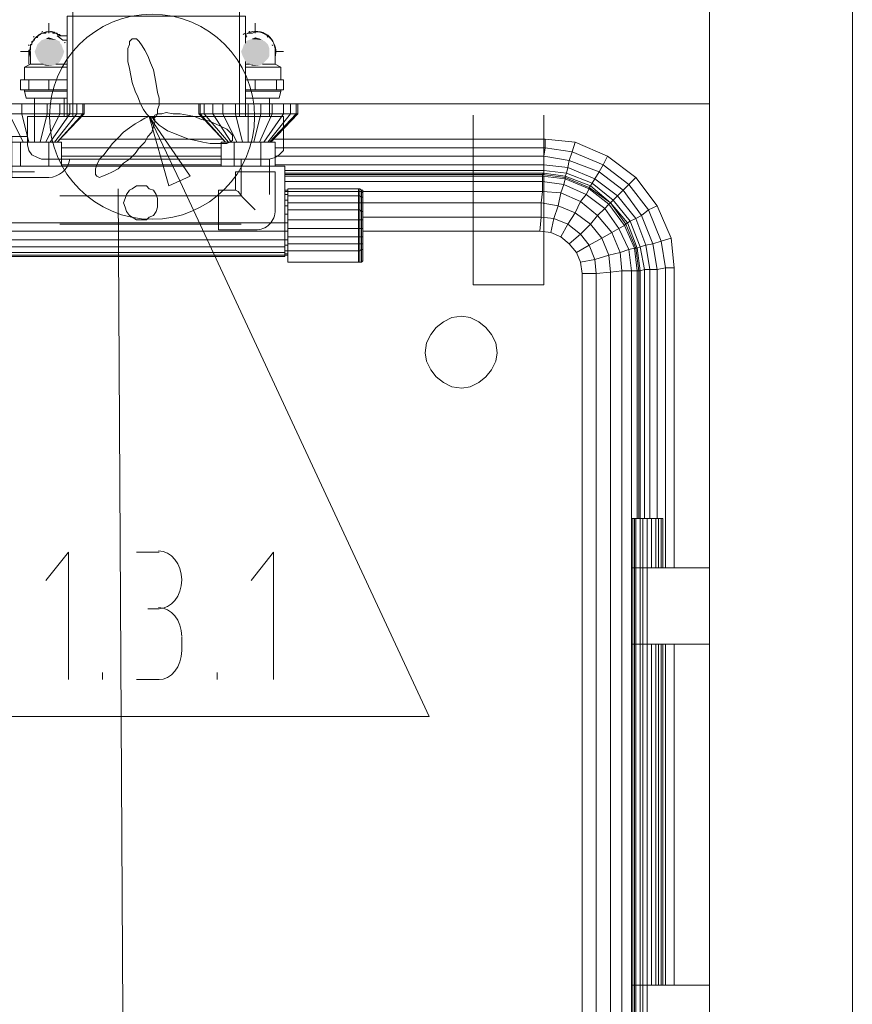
# Model space of a CAD drawing. Header units: millimetres. Extents: x 352 to 350573, y -22 to 37733.
# Tile 24 of 214: x 16481 to 17651, y 18783 to 20167. Entities that reach past the tile are written whole.
import ezdxf

# ---------------------------------------------------------------- set-up
doc = ezdxf.new("R2010")
doc.units = ezdxf.units.MM
for name, color, linetype in [('PDF _0', 1, 'Continuous'), ('PDF _PD-Motor Text', 5, 'Continuous'), ('PDF$_83$-$Floor$Plan$-$В_Этаж$00_Сводный$M-EQPM', 2, 'Continuous'), ('PDF$_83$-$Floor$Plan$-$В_Этаж$00_Сводный$M-HVAC-DUCT', 5, 'Continuous'), ('PDF$_83$-$Floor$Plan$-$В_Этаж$00_Сводный$P-PIPE', 3, 'Continuous')]:
    doc.layers.add(name, color=color, linetype=linetype)
for name, color, linetype, true_color in [('PDF _Klimat', 7, 'Continuous', 0x0000dd), ('PDF _PD-Lighting', 7, 'Continuous', 0xb80000), ('PDF$_83$-$Floor$Plan$-$В_Этаж$00_Сводный$A-DETL-MBND', 7, 'Continuous', 0xdd3700), ('PDF$_83$-$Floor$Plan$-$В_Этаж$00_Сводный$P-PIPE-CNTR', 150, 'Continuous', 0x007fff), ('PDF$_83$-$Floor$Plan$-$В_Этаж$00_Сводный-83$new-ifc-RVT-1-В_Этаж$00_Сводный$A-WALL', 7, 'Continuous', 0xbababa), ('PDF$_83$-$Floor$Plan$-$В_Этаж$00_Сводный-83$new-ifc-RVT-1-В_Этаж$00_Сводный$M-EQPM', 7, 'Continuous', 0xdcdcdc)]:
    doc.layers.add(name, color=color, linetype=linetype, true_color=true_color)

msp = doc.modelspace()

# ---------------------------------------------------------------- linework, layer by layer
at = {"layer": 'PDF _0', "color": 5, "lineweight": 0}
msp.add_lwpolyline([(16706.6, 19939.4), (17056.7, 19187.5), (16857.8, 19187.5), (16374.4, 19187.5)], dxfattribs=at)
at = {"layer": 'PDF _Klimat', "lineweight": 0}
msp.add_lwpolyline([(16666.9, 19886.5, 1), (16666.9, 20174.9, 1)], format="xyb", close=True, dxfattribs=at)
for points in [[(16668.8, 20028.9), (16666.8, 20028.9), (16662.8, 20030.9), (16658.9, 20034.9), (16654.9, 20040.8), (16650.9, 20048.8), (16646.9, 20058.7), (16643, 20066.7), (16639, 20078.6), (16637, 20088.6), (16635, 20098.5), (16633, 20108.5), (16633, 20118.4), (16633, 20126.4), (16635, 20132.3), (16635, 20136.3), (16639, 20140.3), (16641, 20140.3), (16644.9, 20140.3), (16648.9, 20136.3), (16652.9, 20130.3), (16656.9, 20124.4), (16660.9, 20116.4), (16664.8, 20106.5), (16668.8, 20096.5), (16670.8, 20086.6), (16672.8, 20076.6), (16674.8, 20064.7), (16676.8, 20056.7), (16676.8, 20046.8), (16674.8, 20040.8), (16674.8, 20034.9), (16672.8, 20030.9)], [(16668.8, 20028.9), (16670.8, 20032.9), (16674.8, 20034.9), (16680.7, 20034.9), (16686.7, 20036.8), (16696.7, 20034.9), (16706.6, 20034.9), (16716.6, 20032.9), (16726.5, 20030.9), (16736.4, 20026.9), (16746.4, 20024.9), (16756.3, 20020.9), (16764.3, 20017), (16772.2, 20013), (16776.2, 20009), (16780.2, 20005), (16780.2, 20001), (16780.2, 19997.1), (16776.2, 19995.1), (16772.2, 19993.1), (16766.3, 19993.1), (16758.3, 19993.1), (16748.4, 19993.1), (16738.4, 19995.1), (16728.5, 19997.1), (16718.5, 19999.1), (16708.6, 20003), (16698.6, 20007), (16688.7, 20011), (16682.7, 20015), (16676.8, 20018.9), (16672.8, 20022.9), (16668.8, 20026.9)], [(16668.8, 20028.9), (16670.8, 20026.9), (16670.8, 20022.9), (16668.8, 20017), (16666.8, 20009), (16660.9, 20003), (16656.9, 19995.1), (16648.9, 19987.1), (16643, 19979.2), (16635, 19971.2), (16627, 19965.2), (16619.1, 19957.3), (16611.1, 19953.3), (16603.2, 19949.3), (16597.2, 19947.3), (16593.2, 19945.3), (16589.2, 19947.3), (16587.3, 19949.3), (16587.3, 19953.3), (16587.3, 19957.3), (16589.2, 19963.2), (16593.2, 19971.2), (16599.2, 19977.2), (16605.2, 19985.1), (16611.1, 19993.1), (16619.1, 20001), (16627, 20009), (16635, 20015), (16643, 20020.9), (16650.9, 20024.9), (16656.9, 20028.9), (16662.8, 20030.9), (16666.8, 20030.9)]]:
    msp.add_lwpolyline(points, close=True, dxfattribs=at)
at = {"layer": 'PDF _PD-Lighting', "lineweight": 0}
msp.add_lwpolyline([(13154, 17206.3), (13154, 17098.9), (16635, 17112.8), (16619.1, 19929.4)], dxfattribs=at)
at = {"layer": 'PDF _PD-Motor Text', "lineweight": 0}
msp.add_lwpolyline([(16690.7, 19933.4), (16662.8, 20030.9), (16720.5, 19947.3)], close=True, dxfattribs=at)
for points in [[(16662.8, 20030.9), (16706.6, 19939.4)], [(16549.5, 19239.2), (16549.5, 19418.2), (16517.6, 19378.4)], [(16644.9, 19418.2), (16676.8, 19418.2)], [(16837.9, 19239.2), (16837.9, 19418.2), (16806.1, 19378.4)], [(16676.8, 19338.7), (16660.9, 19338.7)], [(16708.6, 19298.9), (16708.6, 19279)], [(16597.2, 19239.2), (16597.2, 19249.1)], [(16758.3, 19239.2), (16758.3, 19249.1)], [(16676.8, 19239.2), (16644.9, 19239.2)]]:
    msp.add_lwpolyline(points, dxfattribs=at)
for points in [[(16708.6, 19379.4), (16708.6, 19402), (16693.9, 19420.2), (16675.8, 19420.2)], [(16675.8, 19338.7), (16693.9, 19338.7), (16708.6, 19356.9), (16708.6, 19379.4)], [(16708.6, 19299.9), (16708.6, 19322.4), (16693.9, 19340.6), (16675.8, 19340.6)], [(16675.8, 19239.2), (16693.9, 19239.2), (16708.6, 19257.4), (16708.6, 19280)]]:
    msp.add_open_spline(points, degree=3, dxfattribs=at)
at = {"layer": 'PDF$_83$-$Floor$Plan$-$В_Этаж$00_Сводный$A-DETL-MBND', "color": 220, "lineweight": 0, "true_color": 0xff00bf}
for points in [[(16493.8, 20122.4), (16495.8, 20114.4, -0.467287), (16521.6, 20150.2), (16527.6, 20150.2), (16531.6, 20148.2), (16535.5, 20146.3), (16539.5, 20144.3), (16537.5, 20144.3), (16537.5, 20146.3), (16535.5, 20146.3), (16533.5, 20146.3), (16533.5, 20148.2), (16531.6, 20148.2), (16529.6, 20148.2), (16527.6, 20148.2), (16527.6, 20150.2), (16525.6, 20150.2), (16523.6, 20150.2), (16521.6, 20150.2), (16519.6, 20150.2), (16517.6, 20150.2), (16517.6, 20148.2), (16515.6, 20148.2), (16513.7, 20148.2), (16511.7, 20148.2), (16509.7, 20146.3), (16507.7, 20146.3), (16507.7, 20144.3), (16505.7, 20144.3), (16505.7, 20142.3), (16503.7, 20142.3), (16501.7, 20140.3), (16501.7, 20138.3), (16499.7, 20138.3), (16499.7, 20136.3), (16497.7, 20136.3), (16497.7, 20134.3), (16497.7, 20132.3), (16495.8, 20132.3), (16495.8, 20130.3), (16495.8, 20128.3), (16495.8, 20126.4), (16495.8, 20124.4), (16493.8, 20124.4), (16493.8, 20122.4), (16493.8, 20104.5)], [(16491.8, 20003), (16469.9, 20003), (16469.9, 19945.3), (16521.6, 19945.3, 0.355533), (16551.5, 19971.2)]]:
    msp.add_lwpolyline(points, format="xyb", dxfattribs=at)
at = {"layer": 'PDF$_83$-$Floor$Plan$-$В_Этаж$00_Сводный$A-DETL-MBND', "color": 150, "lineweight": 0, "true_color": 0x007fff}
msp.add_lwpolyline([(16839.9, 20104.5), (16839.9, 20122.4), (16839.9, 20114.4, 0.49512), (16812, 20150.2), (16808.1, 20148.2), (16802.1, 20148.2), (16798.1, 20146.3, -0.618034), (16839.9, 20122.4)], format="xyb", dxfattribs=at)
at = {"layer": 'PDF$_83$-$Floor$Plan$-$В_Этаж$00_Сводный$A-DETL-MBND', "color": 220, "lineweight": 0, "true_color": 0xff00bf}
for points in [[(16501.7, 20056.7), (16501.7, 20030.9)], [(16543.5, 20030.9), (16543.5, 20056.7)], [(16491.8, 19995.1), (16243.1, 19995.1)], [(16247.1, 19953.3), (16501.7, 19953.3)]]:
    msp.add_lwpolyline(points, dxfattribs=at)
at = {"layer": 'PDF$_83$-$Floor$Plan$-$В_Этаж$00_Сводный$A-DETL-MBND', "color": 150, "lineweight": 0, "true_color": 0x007fff}
for points in [[(16831.9, 20030.9), (16831.9, 20056.7)], [(16792.1, 19971.2), (16792.1, 19921.5)], [(16831.9, 19921.5), (16831.9, 19971.2)], [(16812, 19899.6), (16794.1, 19917.5), (16788.2, 19925.5), (16784.2, 19927.4)], [(16792.1, 19919.5), (16537.5, 19919.5)], [(16537.5, 19879.7), (16792.1, 19879.7)]]:
    msp.add_lwpolyline(points, dxfattribs=at)
at = {"layer": 'PDF$_83$-$Floor$Plan$-$В_Этаж$00_Сводный$A-DETL-MBND', "lineweight": 0}
msp.add_lwpolyline([(17118.4, 20032.9), (17118.4, 19794.2), (17217.8, 19794.2), (17217.8, 20032.9)], dxfattribs=at)
at = {"layer": 'PDF$_83$-$Floor$Plan$-$В_Этаж$00_Сводный$A-DETL-MBND', "color": 150, "lineweight": 0, "true_color": 0x007fff}
msp.add_lwpolyline([(16839.9, 19899.6), (16839.9, 19953.3), (16784.2, 19953.3), (16784.2, 19927.4), (16760.3, 19927.4), (16760.3, 19871.7), (16812, 19871.7, 0.43607)], format="xyb", close=True, dxfattribs=at)
at = {"layer": 'PDF$_83$-$Floor$Plan$-$В_Этаж$00_Сводный$M-EQPM', "color": 5, "lineweight": 0}
for points in [[(16555.4, 20209.9), (16555.4, 20030.9)], [(16790.1, 20030.9), (16790.1, 20209.9)]]:
    msp.add_lwpolyline(points, dxfattribs=at)
at = {"layer": 'PDF$_83$-$Floor$Plan$-$В_Этаж$00_Сводный$M-EQPM', "lineweight": 0}
for points in [[(16547.5, 20144.3), (16533.5, 20144.3), (16541.5, 20138.3), (16547.5, 20138.3)], [(16798.1, 20142.3), (16800.1, 20144.3), (16798.1, 20144.3)], [(16495.8, 20122.4), (16495.8, 20104.5), (16487.8, 20100.5), (16487.8, 20082.6)], [(16847.8, 20082.6), (16847.8, 20100.5), (16839.9, 20104.5), (16839.9, 20122.4)], [(16495.8, 20104.5), (16513.7, 20104.5)], [(16531.6, 20104.5), (16547.5, 20104.5), (16547.5, 20106.5)], [(16798.1, 20104.5), (16804.1, 20104.5)], [(16822, 20104.5), (16839.9, 20104.5)], [(16487.8, 20100.5), (16547.5, 20100.5)], [(16798.1, 20100.5), (16847.8, 20100.5)], [(16547.5, 20068.7), (16521.6, 20068.7), (16493.8, 20068.7), (16481.8, 20068.7), (16481.8, 20082.6), (16493.8, 20082.6), (16521.6, 20082.6), (16547.5, 20082.6)], [(16493.8, 20068.7), (16493.8, 20082.6)], [(16521.6, 20068.7), (16521.6, 20082.6)], [(16798.1, 20082.6), (16812, 20082.6), (16841.9, 20082.6), (16851.8, 20082.6), (16851.8, 20068.7), (16841.9, 20068.7), (16812, 20068.7), (16798.1, 20068.7)], [(16812, 20068.7), (16812, 20082.6)], [(16841.9, 20082.6), (16841.9, 20068.7)], [(16487.8, 20068.7), (16487.8, 20066.7), (16489.8, 20056.7), (16547.5, 20056.7)], [(16487.8, 20066.7), (16547.5, 20066.7)], [(16798.1, 20056.7), (16845.8, 20056.7), (16847.8, 20066.7), (16847.8, 20068.7)], [(16798.1, 20066.7), (16847.8, 20066.7)]]:
    msp.add_lwpolyline(points, dxfattribs=at)
at = {"layer": 'PDF$_83$-$Floor$Plan$-$В_Этаж$00_Сводный$M-EQPM', "color": 5, "lineweight": 0}
msp.add_lwpolyline([(16851.8, 19991.1), (16851.8, 20030.9), (16491.8, 20030.9), (16491.8, 19991.1), (16493.8, 19983.1), (16497.7, 19977.2), (16505.7, 19973.2), (16511.7, 19971.2), (16831.9, 19971.2), (16839.9, 19973.2), (16845.8, 19977.2), (16851.8, 19983.1)], close=True, dxfattribs=at)
at = {"layer": 'PDF$_83$-$Floor$Plan$-$В_Этаж$00_Сводный$M-EQPM', "lineweight": 0}
for centre, radius, start, end in [((16519.7, 20124.2), 26.9, 103.7275, 107.0672), ((16519.7, 20124.2), 26.9, 74.9988, 80.3591), ((16519.7, 20124.2), 26.9, 67.7032, 71.1525), ((16519.7, 20124.2), 26.8, 55.7386, 61.9964), ((16810.1, 20124.2), 26.9, 118.004, 124.1897), ((16810.1, 20124.2), 26.9, 102.2011, 105.001), ((16810.1, 20124.2), 26.8, 73.3222, 76.6738), ((16519.7, 20124.2), 26.8, 163.3222, 166.6738), ((16519.7, 20124.2), 26.8, 133.3782, 136.6761), ((16519.7, 20124.2), 26.9, 22.3961, 24.438), ((16810.1, 20124.2), 26.9, 43.325, 46.675), ((16810.1, 20124.2), 26.8, 13.3262, 16.6778)]:
    msp.add_arc(centre, radius, start, end, dxfattribs=at)
at = {"layer": 'PDF$_83$-$Floor$Plan$-$В_Этаж$00_Сводный$M-HVAC-DUCT', "lineweight": 0}
for points in [[(16798.1, 20134.3), (16798.1, 20172.1), (16547.5, 20172.1), (16547.5, 20030.9)], [(16798.1, 20030.9), (16798.1, 20108.5)]]:
    msp.add_lwpolyline(points, dxfattribs=at)
at = {"layer": 'PDF$_83$-$Floor$Plan$-$В_Этаж$00_Сводный$P-PIPE', "lineweight": 0}
msp.add_lwpolyline([(16818, 20140.3), (16808.1, 20140.3), (16818, 20140.3)], dxfattribs=at)
at = {"layer": 'PDF$_83$-$Floor$Plan$-$В_Этаж$00_Сводный$P-PIPE', "transparency": 33554559}
for points in [[(16505.7, 20132.3), (16541.5, 20126.4), (16503.7, 20126.4)], [(16507.7, 20134.3), (16539.5, 20132.3), (16505.7, 20132.3)], [(16539.5, 20132.3), (16505.7, 20132.3), (16541.5, 20126.4)], [(16509.7, 20136.3), (16537.5, 20134.3), (16507.7, 20134.3)], [(16537.5, 20134.3), (16507.7, 20134.3), (16539.5, 20132.3)], [(16511.7, 20138.3), (16537.5, 20136.3), (16509.7, 20136.3)], [(16537.5, 20136.3), (16509.7, 20136.3), (16537.5, 20134.3)], [(16517.6, 20140.3), (16533.5, 20138.3), (16511.7, 20138.3)], [(16533.5, 20138.3), (16511.7, 20138.3), (16537.5, 20136.3)], [(16521.6, 20142.3), (16527.6, 20140.3), (16517.6, 20140.3)], [(16527.6, 20140.3), (16517.6, 20140.3), (16533.5, 20138.3)], [(16796.1, 20132.3), (16831.9, 20126.4), (16794.1, 20126.4)], [(16798.1, 20134.3), (16829.9, 20132.3), (16796.1, 20132.3)], [(16829.9, 20132.3), (16796.1, 20132.3), (16831.9, 20126.4)], [(16802.1, 20138.3), (16826, 20136.3), (16798.1, 20136.3)], [(16826, 20136.3), (16798.1, 20136.3), (16827.9, 20134.3)], [(16798.1, 20136.3), (16827.9, 20134.3), (16798.1, 20134.3)], [(16827.9, 20134.3), (16798.1, 20134.3), (16829.9, 20132.3)], [(16808.1, 20140.3), (16822, 20138.3), (16802.1, 20138.3)], [(16822, 20138.3), (16802.1, 20138.3), (16826, 20136.3)], [(16812, 20142.3), (16818, 20140.3), (16808.1, 20140.3)], [(16808.1, 20140.3), (16818, 20140.3), (16818, 20140.3)], [(16818, 20140.3), (16808.1, 20140.3), (16822, 20138.3)], [(16503.7, 20126.4), (16543.5, 20122.4), (16501.7, 20122.4)], [(16543.5, 20122.4), (16501.7, 20122.4), (16541.5, 20116.4)], [(16501.7, 20122.4), (16541.5, 20116.4), (16503.7, 20116.4)], [(16541.5, 20126.4), (16503.7, 20126.4), (16543.5, 20122.4)], [(16541.5, 20116.4), (16503.7, 20116.4), (16539.5, 20112.4)], [(16503.7, 20116.4), (16539.5, 20112.4), (16505.7, 20112.4)], [(16794.1, 20126.4), (16831.9, 20122.4), (16792.1, 20122.4)], [(16831.9, 20122.4), (16792.1, 20122.4), (16831.9, 20116.4)], [(16792.1, 20122.4), (16831.9, 20116.4), (16794.1, 20116.4)], [(16831.9, 20126.4), (16794.1, 20126.4), (16831.9, 20122.4)], [(16831.9, 20116.4), (16794.1, 20116.4), (16829.9, 20112.4)], [(16794.1, 20116.4), (16829.9, 20112.4), (16796.1, 20112.4)], [(16539.5, 20112.4), (16505.7, 20112.4), (16537.5, 20108.5)], [(16505.7, 20112.4), (16537.5, 20108.5), (16507.7, 20108.5)], [(16537.5, 20108.5), (16507.7, 20108.5), (16533.5, 20104.5)], [(16507.7, 20108.5), (16533.5, 20104.5), (16511.7, 20104.5)], [(16533.5, 20104.5), (16511.7, 20104.5), (16527.6, 20102.5)], [(16511.7, 20104.5), (16527.6, 20102.5), (16517.6, 20102.5)], [(16517.6, 20102.5), (16519.6, 20102.5), (16525.6, 20102.5)], [(16517.6, 20102.5), (16527.6, 20102.5), (16525.6, 20102.5)], [(16519.6, 20102.5), (16525.6, 20102.5), (16521.6, 20102.5)], [(16829.9, 20112.4), (16796.1, 20112.4), (16826, 20108.5)], [(16796.1, 20112.4), (16826, 20108.5), (16798.1, 20108.5)], [(16826, 20108.5), (16798.1, 20108.5), (16822, 20104.5)], [(16798.1, 20108.5), (16822, 20104.5), (16802.1, 20104.5)], [(16822, 20104.5), (16802.1, 20104.5), (16818, 20102.5)], [(16802.1, 20104.5), (16818, 20102.5), (16808.1, 20102.5)], [(16808.1, 20102.5), (16810, 20102.5), (16816, 20102.5)], [(16808.1, 20102.5), (16818, 20102.5), (16816, 20102.5)], [(16810, 20102.5), (16816, 20102.5), (16812, 20102.5)]]:
    msp.add_solid(points, dxfattribs=at)
at = {"layer": 'PDF$_83$-$Floor$Plan$-$В_Этаж$00_Сводный$P-PIPE-CNTR', "color": 220, "lineweight": 0, "true_color": 0xff00bf}
for points in [[(16521.6, 20148.2), (16521.6, 20162.2)], [(16481.8, 20122.4), (16495.8, 20122.4)]]:
    msp.add_lwpolyline(points, dxfattribs=at)
at = {"layer": 'PDF$_83$-$Floor$Plan$-$В_Этаж$00_Сводный$P-PIPE-CNTR', "lineweight": 0}
for points in [[(16812, 20148.2), (16812, 20162.2)], [(16839.9, 20122.4), (16851.8, 20122.4)]]:
    msp.add_lwpolyline(points, dxfattribs=at)
at = {"layer": 'PDF$_83$-$Floor$Plan$-$В_Этаж$00_Сводный-83$new-ifc-RVT-1-В_Этаж$00_Сводный$A-WALL', "lineweight": 0}
for points in [[(15857.2, 18049.7), (12803.9, 18049.7), (12803.9, 17850.8), (17450.6, 17850.8), (17450.6, 18047.7), (17450.6, 13050.9), (17651.5, 13050.9), (17651.5, 20649.5), (17450.6, 20649.5), (17450.6, 18127.3)], [(16241.1, 20048.8), (17450.6, 20048.8), (17450.6, 20249.7), (15851.3, 20249.7), (15851.3, 20048.8)]]:
    msp.add_lwpolyline(points, dxfattribs=at)
at = {"layer": 'PDF$_83$-$Floor$Plan$-$В_Этаж$00_Сводный-83$new-ifc-RVT-1-В_Этаж$00_Сводный$M-EQPM', "lineweight": 0}
for points in [[(16483.8, 20048.8), (16483.8, 20034.9), (16465.9, 20034.9), (16485.8, 19995.1)], [(16501.7, 20048.8), (16501.7, 20034.9), (16483.8, 20034.9), (16493.8, 19995.1)], [(16519.6, 20048.8), (16519.6, 20034.9), (16501.7, 20034.9), (16501.7, 19995.1)], [(16537.5, 20048.8), (16537.5, 20034.9), (16519.6, 20034.9), (16509.7, 19995.1)], [(16551.5, 20048.8), (16551.5, 20034.9), (16537.5, 20034.9), (16517.6, 19995.1)], [(16561.4, 20048.8), (16561.4, 20034.9), (16551.5, 20034.9), (16523.6, 19995.1)], [(16569.4, 20048.8), (16569.4, 20034.9), (16561.4, 20034.9), (16529.6, 19995.1)], [(16571.3, 20034.9), (16571.3, 20048.8)], [(16732.5, 20048.8), (16732.5, 20034.9)], [(16774.2, 19995.1), (16740.4, 20034.9), (16734.5, 20034.9), (16734.5, 20048.8)], [(16778.2, 19995.1), (16752.4, 20034.9), (16740.4, 20034.9), (16740.4, 20048.8)], [(16766.3, 20048.8), (16766.3, 20034.9), (16752.4, 20034.9), (16752.4, 20048.8)], [(16784.2, 20048.8), (16784.2, 20034.9), (16766.3, 20034.9), (16786.2, 19995.1)], [(16802.1, 20048.8), (16802.1, 20034.9), (16784.2, 20034.9), (16794.1, 19995.1)], [(16820, 20048.8), (16820, 20034.9), (16802.1, 20034.9), (16802.1, 19995.1)], [(16835.9, 20048.8), (16835.9, 20034.9), (16820, 20034.9), (16810, 19995.1)], [(16851.8, 20048.8), (16851.8, 20034.9), (16835.9, 20034.9), (16818, 19995.1)], [(16861.8, 20048.8), (16861.8, 20034.9), (16851.8, 20034.9), (16824, 19995.1)], [(16869.7, 20048.8), (16869.7, 20034.9), (16861.8, 20034.9), (16829.9, 19995.1)], [(16871.7, 20034.9), (16871.7, 20048.8)], [(16831.9, 19995.1), (16869.7, 20034.9), (16871.7, 20034.9), (16833.9, 19995.1)], [(16463.9, 19961.3), (16463.9, 19995.1), (16481.8, 19995.1), (16521.6, 19995.1)], [(16481.8, 19995.1), (16481.8, 19961.3)], [(16539.5, 19961.3), (16539.5, 19995.1), (16521.6, 19995.1), (16521.6, 19961.3)], [(16537.5, 19999.1), (16766.3, 19999.1)], [(16782.2, 19961.3), (16782.2, 19995.1), (16764.3, 19995.1), (16764.3, 19961.3)], [(16820, 19961.3), (16820, 19995.1), (16782.2, 19995.1)], [(16820, 19995.1), (16839.9, 19995.1), (16839.9, 19961.3)], [(16837.9, 19999.1), (17219.8, 19999.1), (17261.6, 19995.1), (17307.3, 19975.2), (17347.1, 19945.3), (17377, 19905.6), (17396.8, 19859.8), (17400.8, 19818), (17400.8, 19396.3)], [(16839.9, 19987.1), (17219.8, 19987.1), (17219.8, 19999.1)], [(16839.9, 19975.2), (17217.8, 19975.2), (17219.8, 19987.1), (17257.6, 19981.2), (17261.6, 19995.1)], [(16539.5, 19987.1), (16764.3, 19987.1)], [(16839.9, 19963.2), (17217.8, 19963.2), (17217.8, 19975.2), (17253.6, 19969.2), (17257.6, 19981.2), (17301.4, 19963.2), (17307.3, 19975.2)], [(16539.5, 19975.2), (16764.3, 19975.2)], [(17400.8, 19818), (17388.9, 19818), (17382.9, 19855.8), (17371, 19851.9), (17355.1, 19891.6), (17347.1, 19887.7), (17321.3, 19919.5), (17289.4, 19943.4), (17285.5, 19937.4), (17249.6, 19951.3), (17217.8, 19955.3), (17217.8, 19963.2), (17251.6, 19959.3), (17253.6, 19969.2), (17295.4, 19953.3), (17301.4, 19963.2), (17337.2, 19935.4), (17347.1, 19945.3)], [(16446, 19881.7), (16450, 19881.7), (16450, 19961.3), (16853.8, 19961.3), (16853.8, 19881.7), (16853.8, 19869.8), (16450, 19869.8), (16450, 19881.7), (16853.8, 19881.7), (16857.8, 19881.7)], [(16539.5, 19963.2), (16764.3, 19963.2)], [(16853.8, 19955.3), (17217.8, 19955.3), (17217.8, 19951.3), (17215.8, 19949.3), (17247.7, 19945.3), (17247.7, 19943.4), (17281.5, 19929.4), (17277.5, 19921.5), (17303.4, 19901.6), (17293.4, 19891.6), (17283.5, 19879.7), (17269.5, 19865.8), (17251.6, 19879.7), (17241.7, 19861.8)], [(17388.9, 19396.3), (17388.9, 19818), (17377, 19816.1), (17371, 19851.9), (17361, 19849.9), (17347.1, 19887.7), (17339.2, 19883.7), (17315.3, 19913.5), (17285.5, 19937.4), (17283.5, 19933.4), (17247.7, 19947.3), (17217.8, 19951.3), (16853.8, 19951.3)], [(17377, 19466), (17377, 19816.1), (17367, 19816.1), (17361, 19849.9), (17353.1, 19847.9), (17339.2, 19883.7), (17335.2, 19881.7), (17311.3, 19909.5), (17283.5, 19933.4), (17281.5, 19931.4), (17247.7, 19945.3), (17247.7, 19947.3), (17249.6, 19951.3), (17251.6, 19959.3), (17289.4, 19943.4), (17295.4, 19953.3), (17329.2, 19927.4), (17337.2, 19935.4), (17365, 19899.6), (17377, 19905.6)], [(16853.8, 19949.3), (17215.8, 19949.3), (17215.8, 19947.3), (17247.7, 19943.4), (17245.7, 19935.4), (17277.5, 19921.5), (17269.5, 19911.5), (17261.6, 19895.6), (17237.7, 19905.6), (17231.7, 19887.7), (17213.8, 19889.6), (17211.9, 19869.8), (16963.2, 19869.8), (17211.9, 19869.8)], [(16853.8, 19947.3), (17215.8, 19947.3), (17215.8, 19939.4), (17245.7, 19935.4), (17241.7, 19923.5), (17237.7, 19905.6), (17213.8, 19909.5), (17213.8, 19889.6), (16963.2, 19889.6)], [(16853.8, 19939.4), (17215.8, 19939.4), (17215.8, 19925.5), (17213.8, 19909.5), (16963.2, 19909.5), (16963.2, 19897.6), (16963.2, 19885.7), (16963.2, 19875.7), (16963.2, 19863.8)], [(16857.8, 19927.4), (16853.8, 19927.4)], [(16853.8, 19925.5), (16857.8, 19925.5), (16857.8, 19919.5), (16857.8, 19909.5), (16857.8, 19899.6), (16857.8, 19885.7), (16857.8, 19873.7), (16857.8, 19861.8), (16857.8, 19851.9), (16857.8, 19841.9), (16957.2, 19841.9), (16957.2, 19826), (16857.8, 19826), (16857.8, 19841.9), (16853.8, 19841.9)], [(16957.2, 19929.4), (16959.2, 19929.4), (16959.2, 19925.5), (16961.2, 19925.5), (16961.2, 19917.5), (16963.2, 19917.5), (16963.2, 19909.5), (16961.2, 19909.5), (16961.2, 19917.5), (16959.2, 19919.5), (16959.2, 19925.5), (16957.2, 19925.5), (16857.8, 19925.5), (16857.8, 19929.4), (16957.2, 19929.4), (16957.2, 19925.5), (16957.2, 19919.5), (16959.2, 19919.5), (16959.2, 19909.5), (16959.2, 19899.6), (16961.2, 19897.6), (16961.2, 19909.5), (16959.2, 19909.5), (16957.2, 19909.5), (16957.2, 19919.5), (16857.8, 19919.5)], [(16963.2, 19845.9), (16963.2, 19847.9), (16963.2, 19845.9), (16963.2, 19853.8), (16963.2, 19863.8), (16963.2, 19861.8), (16963.2, 19873.7), (16963.2, 19885.7), (16963.2, 19897.6), (16963.2, 19907.6), (16963.2, 19915.5), (16963.2, 19917.5), (16963.2, 19923.5), (16961.2, 19925.5), (16961.2, 19927.4), (16959.2, 19929.4), (16959.2, 19925.5), (16959.2, 19919.5), (16959.2, 19909.5), (16959.2, 19899.6), (16959.2, 19885.7), (16959.2, 19873.7), (16957.2, 19873.7), (16957.2, 19861.8), (16959.2, 19861.8), (16959.2, 19851.9), (16959.2, 19841.9), (16959.2, 19826), (16959.2, 19841.9), (16961.2, 19843.9), (16961.2, 19826), (16959.2, 19826), (16957.2, 19826)], [(16959.2, 19929.4), (16959.2, 19929.4)], [(16959.2, 19925.5), (16959.2, 19925.5)], [(16963.2, 19927.4), (16961.2, 19927.4)], [(16963.2, 19915.5), (16963.2, 19921.5), (16963.2, 19925.5), (17215.8, 19925.5), (17241.7, 19923.5), (17269.5, 19911.5), (17293.4, 19891.6), (17313.3, 19867.8), (17325.2, 19839.9), (17327.2, 19814.1), (17327.2, 18286.4)], [(16963.2, 19907.6), (16963.2, 19915.5), (16963.2, 19921.5), (16963.2, 19923.5), (16963.2, 19925.5)], [(16963.2, 19921.5), (16963.2, 19923.5)], [(16963.2, 19923.5), (16963.2, 19923.5)], [(16963.2, 19923.5), (16963.2, 19921.5)], [(17269.5, 19826), (17289.4, 19830), (17281.5, 19849.9), (17299.4, 19859.8), (17313.3, 19867.8), (17323.2, 19873.7), (17303.4, 19901.6), (17309.3, 19907.6), (17281.5, 19929.4), (17281.5, 19931.4), (17311.3, 19909.5), (17315.3, 19913.5), (17321.3, 19919.5), (17329.2, 19927.4), (17355.1, 19891.6), (17365, 19899.6), (17382.9, 19855.8), (17396.8, 19859.8)], [(16857.8, 19921.5), (16853.8, 19921.5)], [(16857.8, 19913.5), (16853.8, 19913.5)], [(16857.8, 19909.5), (16957.2, 19909.5), (16957.2, 19899.6), (16959.2, 19899.6), (16959.2, 19885.7), (16957.2, 19885.7), (16957.2, 19899.6), (16857.8, 19899.6)], [(16959.2, 19919.5), (16959.2, 19919.5)], [(16961.2, 19826), (16963.2, 19828), (16963.2, 19843.9), (16963.2, 19845.9), (16963.2, 19853.8), (16963.2, 19851.9), (16963.2, 19861.8), (16961.2, 19861.8), (16959.2, 19861.8), (16959.2, 19873.7), (16961.2, 19873.7), (16961.2, 19885.7), (16963.2, 19885.7), (16963.2, 19873.7), (16961.2, 19873.7), (16961.2, 19861.8), (16961.2, 19851.9), (16961.2, 19843.9), (16963.2, 19843.9), (16963.2, 19851.9), (16961.2, 19851.9), (16959.2, 19851.9), (16959.2, 19861.8), (16959.2, 19873.7), (16959.2, 19885.7), (16961.2, 19885.7), (16961.2, 19897.6), (16963.2, 19897.6), (16963.2, 19907.6), (16963.2, 19909.5)], [(16959.2, 19909.5), (16959.2, 19909.5)], [(16963.2, 19921.5), (16963.2, 19921.5)], [(16963.2, 19919.5), (16963.2, 19921.5)], [(16963.2, 19919.5), (16963.2, 19921.5)], [(16963.2, 19915.5), (16963.2, 19915.5)], [(16963.2, 19915.5), (16963.2, 19915.5)], [(16963.2, 19915.5), (16963.2, 19915.5)], [(17367, 19466), (17367, 19816.1), (17359.1, 19816.1), (17353.1, 19847.9), (17349.1, 19845.9), (17335.2, 19881.7), (17333.2, 19879.7), (17311.3, 19909.5), (17309.3, 19907.6), (17331.2, 19877.7), (17323.2, 19873.7), (17337.2, 19843.9), (17325.2, 19839.9), (17309.3, 19835.9), (17289.4, 19830), (17291.4, 19810.1), (17271.5, 19810.1), (17269.5, 19826), (17263.6, 19839.9), (17253.6, 19851.9), (17241.7, 19861.8), (17227.8, 19867.8), (17211.9, 19869.8), (17227.8, 19867.8), (17241.7, 19861.8), (17253.6, 19851.9), (17263.6, 19839.9), (17269.5, 19826), (17271.5, 19810.1), (17271.5, 18290.4)], [(17311.3, 19909.5), (17311.3, 19909.5)], [(16857.8, 19905.6), (16853.8, 19905.6)], [(16959.2, 19899.6), (16959.2, 19899.6)], [(16963.2, 19907.6), (16963.2, 19907.6)], [(16963.2, 19897.6), (16963.2, 19897.6)], [(16963.2, 19885.7), (16963.2, 19897.6)], [(16963.2, 19897.6), (16963.2, 19897.6)], [(17311.3, 18286.4), (17311.3, 19812.1), (17309.3, 19835.9), (17299.4, 19859.8), (17283.5, 19879.7), (17261.6, 19895.6), (17251.6, 19879.7), (17231.7, 19887.7), (17227.8, 19867.8)], [(16857.8, 19893.6), (16853.8, 19893.6)], [(16857.8, 19873.7), (16957.2, 19873.7), (16957.2, 19885.7), (16857.8, 19885.7)], [(16959.2, 19885.7), (16959.2, 19885.7)], [(16963.2, 19885.7), (16963.2, 19885.7)], [(16963.2, 19885.7), (16963.2, 19885.7)], [(16857.8, 19857.8), (16853.8, 19857.8), (16853.8, 19869.8), (16857.8, 19869.8)], [(16959.2, 19873.7), (16959.2, 19873.7)], [(16963.2, 19853.8), (16963.2, 19863.8), (16963.2, 19873.7), (16963.2, 19875.7)], [(16963.2, 19873.7), (16963.2, 19873.7)], [(17359.1, 19466), (17359.1, 19816.1), (17353.1, 19814.1), (17349.1, 19845.9), (17347.1, 19845.9), (17333.2, 19879.7), (17331.2, 19877.7), (17345.1, 19845.9), (17337.2, 19843.9), (17341.1, 19814.1), (17327.2, 19814.1), (17311.3, 19812.1), (17291.4, 19810.1), (17291.4, 18288.4), (17271.5, 18290.4), (17269.5, 18274.4)], [(16446, 19835.9), (16450, 19835.9), (16450, 19834), (16853.8, 19834), (16853.8, 19835.9), (16450, 19835.9), (16450, 19839.9), (16450, 19847.9), (16450, 19857.8), (16853.8, 19857.8), (16853.8, 19847.9), (16853.8, 19839.9)], [(16857.8, 19861.8), (16957.2, 19861.8), (16957.2, 19851.9), (16959.2, 19851.9), (16959.2, 19841.9), (16957.2, 19841.9), (16957.2, 19851.9), (16857.8, 19851.9)], [(16959.2, 19861.8), (16959.2, 19861.8)], [(16963.2, 19863.8), (16963.2, 19863.8)], [(16963.2, 19853.8), (16963.2, 19853.8)], [(17253.6, 19851.9), (17269.5, 19865.8), (17281.5, 19849.9), (17263.6, 19839.9)], [(16853.8, 19847.9), (16450, 19847.9)], [(16857.8, 19835.9), (16853.8, 19835.9), (16853.8, 19839.9), (16450, 19839.9)], [(16857.8, 19849.9), (16853.8, 19849.9)], [(16959.2, 19851.9), (16959.2, 19851.9)], [(16959.2, 19841.9), (16959.2, 19841.9)], [(16963.2, 19830), (16963.2, 19832), (16963.2, 19830), (16963.2, 19845.9), (16963.2, 19830), (16963.2, 19828)], [(16963.2, 19845.9), (16963.2, 19845.9)], [(17341.1, 18704.1), (17341.1, 18809.5), (17343.1, 18809.5), (17343.1, 19288.9), (17345.1, 19288.9), (17345.1, 19396.3), (17347.1, 19396.3), (17347.1, 19466), (17353.1, 19466), (17353.1, 19814.1), (17351.1, 19814.1), (17347.1, 19845.9), (17345.1, 19845.9), (17349.1, 19814.1), (17341.1, 19814.1), (17341.1, 18286.4)], [(16857.8, 19837.9), (16853.8, 19837.9)], [(16959.2, 19826), (16959.2, 19826)], [(16963.2, 19830), (16963.2, 19830)], [(17351.1, 19466), (17351.1, 19814.1), (17349.1, 19814.1), (17349.1, 19466)], [(17271.5, 18290.4), (17271.5, 19050.2), (17271.5, 19810.1)], [(17363, 19466), (17363, 19396.3), (17357.1, 19396.3), (17353.1, 19396.3), (17347.1, 19396.3), (17345.1, 19396.3), (17343.1, 19396.3), (17341.1, 19396.3), (17341.1, 19466), (17343.1, 19466), (17345.1, 19466), (17347.1, 19466)], [(17345.1, 19466), (17345.1, 19396.3), (17343.1, 19396.3), (17343.1, 19466)], [(17345.1, 18704.1), (17345.1, 18809.5), (17345.1, 19288.9), (17347.1, 19288.9), (17347.1, 19396.3), (17353.1, 19396.3), (17353.1, 19466), (17357.1, 19466), (17363, 19466), (17369, 19466), (17375, 19466), (17378.9, 19466), (17382.9, 19466), (17384.9, 19466), (17384.9, 19396.3), (17384.9, 19466)], [(17357.1, 19466), (17357.1, 19396.3), (17353.1, 19396.3), (17353.1, 19288.9), (17347.1, 19288.9), (17347.1, 18809.5), (17347.1, 18704.1), (17353.1, 18704.1), (17353.1, 18809.5), (17353.1, 19288.9), (17357.1, 19288.9), (17357.1, 19396.3), (17363, 19396.3), (17450.6, 19396.3)], [(17369, 19466), (17369, 19396.3)], [(17375, 19466), (17375, 19396.3)], [(17378.9, 19466), (17378.9, 19396.3)], [(17382.9, 19466), (17382.9, 19396.3)], [(17384.9, 19466), (17384.9, 19466)], [(17450.6, 19288.9), (17363, 19288.9), (17357.1, 19288.9), (17353.1, 19288.9), (17347.1, 19288.9), (17345.1, 19288.9), (17343.1, 19288.9), (17341.1, 19288.9), (17341.1, 19396.3), (17343.1, 19396.3), (17343.1, 19288.9), (17341.1, 19288.9), (17341.1, 18809.5), (17343.1, 18809.5), (17345.1, 18809.5), (17347.1, 18809.5), (17353.1, 18809.5), (17357.1, 18809.5), (17363, 18809.5), (17450.6, 18809.5)], [(17363, 19396.3), (17363, 19288.9), (17357.1, 19288.9), (17357.1, 18809.5), (17357.1, 18704.1)], [(17363, 19288.9), (17363, 18809.5)], [(17369, 19288.9), (17369, 18809.5)], [(17375, 19288.9), (17375, 18809.5)], [(17378.9, 19288.9), (17378.9, 18809.5)], [(17382.9, 19288.9), (17382.9, 18809.5)], [(17388.9, 18809.5), (17388.9, 19288.9)], [(17400.8, 19288.9), (17400.8, 18809.5)], [(17363, 18704.1), (17363, 18809.5), (17357.1, 18809.5), (17353.1, 18809.5), (17347.1, 18809.5), (17345.1, 18809.5), (17343.1, 18809.5), (17343.1, 18704.1)]]:
    msp.add_lwpolyline(points, dxfattribs=at)
for points in [[(16533.5, 19995.1), (16571.3, 20034.9), (16569.4, 20034.9)], [(16770.3, 19995.1), (16734.5, 20034.9), (16732.5, 20034.9)], [(16629, 19903.6), (16627, 19909.5), (16629, 19915.5), (16631, 19921.5), (16635, 19927.4), (16639, 19929.4), (16644.9, 19933.4), (16650.9, 19933.4), (16658.9, 19933.4), (16662.8, 19929.4), (16668.8, 19927.4), (16672.8, 19921.5), (16674.8, 19915.5), (16674.8, 19909.5), (16674.8, 19903.6), (16672.8, 19897.6), (16668.8, 19891.6), (16662.8, 19889.6), (16658.9, 19885.7), (16650.9, 19885.7), (16644.9, 19885.7), (16639, 19889.6), (16635, 19891.6), (16631, 19897.6)], [(16963.2, 19927.4), (16963.2, 19923.5), (16963.2, 19925.5)], [(16963.2, 19921.5), (16963.2, 19923.5)], [(17052.7, 19686.8), (17050.7, 19698.7), (17052.7, 19712.6), (17058.7, 19724.5), (17066.6, 19734.5), (17076.6, 19742.5), (17088.5, 19748.4), (17102.4, 19750.4), (17114.4, 19748.4), (17126.3, 19742.5), (17136.3, 19734.5), (17144.2, 19724.5), (17150.2, 19712.6), (17152.2, 19698.7), (17150.2, 19686.8), (17144.2, 19674.8), (17136.3, 19664.9), (17126.3, 19656.9), (17114.4, 19650.9), (17102.4, 19649), (17088.5, 19650.9), (17076.6, 19656.9), (17066.6, 19664.9), (17058.7, 19674.8)], [(17384.9, 18809.5), (17384.9, 19288.9)]]:
    msp.add_lwpolyline(points, close=True, dxfattribs=at)

doc.saveas('drawing.dxf')
